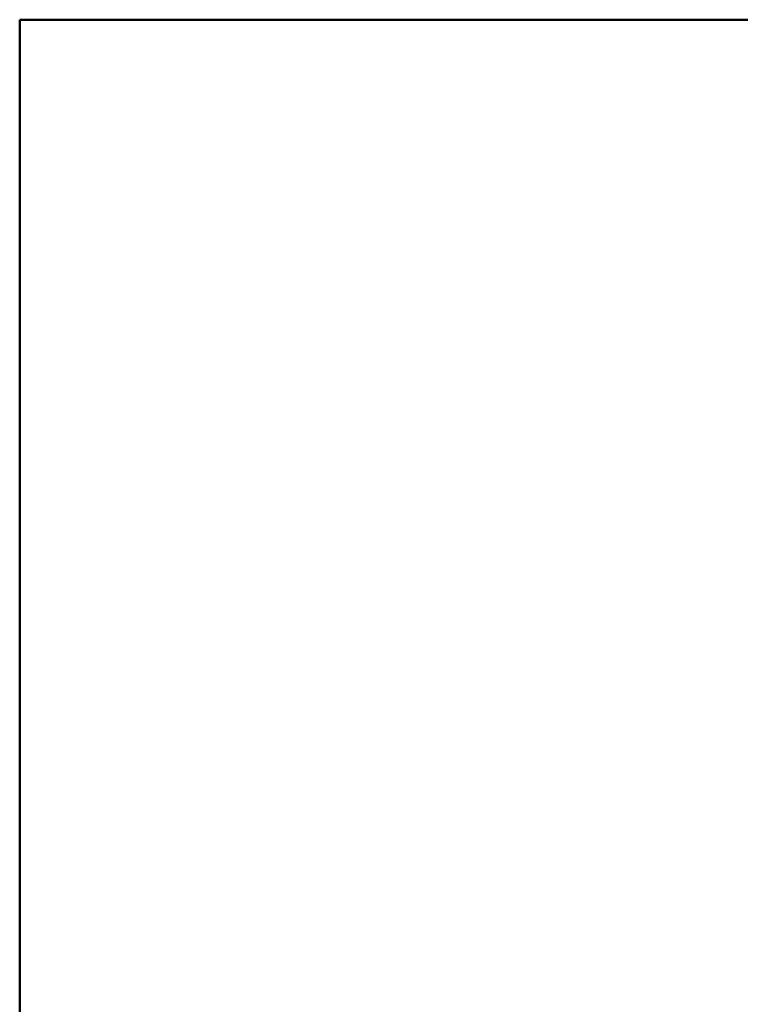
# Model space of a CAD drawing. Header units: millimetres. Extents: x -170541 to 538755, y -106344 to 863391.
# Tile 9 of 12: x -170541 to 184107, y 378523 to 863391. Entities that reach past the tile are written whole.
import ezdxf

# ---------------------------------------------------------------- set-up
doc = ezdxf.new("R2010")
doc.units = ezdxf.units.MM

msp = doc.modelspace()

# ---------------------------------------------------------------- hatches: boundary and pattern name
at = {"true_color": 0x2a2929, "transparency": 33554559}
h = msp.add_hatch(color=250, dxfattribs=at)
h.paths.add_polyline_path([(117432.762, 419807.148), (117432.815, 419807.148)], flags=0)
h.paths.add_polyline_path([(117432.828, 419807.128), (117432.828, 419807.064)], flags=0)
h.paths.add_polyline_path([(117432.828, 419807.061, 0.0461255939), (117432.828, 419807.064)], flags=0)
h.paths.add_polyline_path([(117432.828, 419807.061), (117432.749, 419807.061)], flags=0)
h.paths.add_polyline_path([(117432.748, 419807.064, 0.0451712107), (117432.749, 419807.061)], flags=0)
h.paths.add_polyline_path([(117432.748, 419807.064), (117432.748, 419807.128)], flags=0)
h = msp.add_hatch(color=250, dxfattribs=at)
h.paths.add_polyline_path([(117435.431, 419809.445), (117435.484, 419809.445)], flags=0)
h.paths.add_polyline_path([(117435.498, 419809.424), (117435.498, 419809.361)], flags=0)
h.paths.add_polyline_path([(117435.497, 419809.358, 0.0458060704), (117435.498, 419809.361)], flags=0)
h.paths.add_polyline_path([(117435.497, 419809.358), (117435.418, 419809.358)], flags=0)
h.paths.add_polyline_path([(117435.417, 419809.361, 0.0451670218), (117435.418, 419809.358)], flags=0)
h.paths.add_polyline_path([(117435.417, 419809.361), (117435.417, 419809.424)], flags=0)

# ---------------------------------------------------------------- linework, layer by layer
at = {"color": 3, "lineweight": 50}
msp.add_lwpolyline([(-170541.072, 863391.025), (538755.314, 863391.025), (538755.314, -106344.22), (-170541.072, -106344.22)], close=True, dxfattribs=at)

doc.saveas('drawing.dxf')
